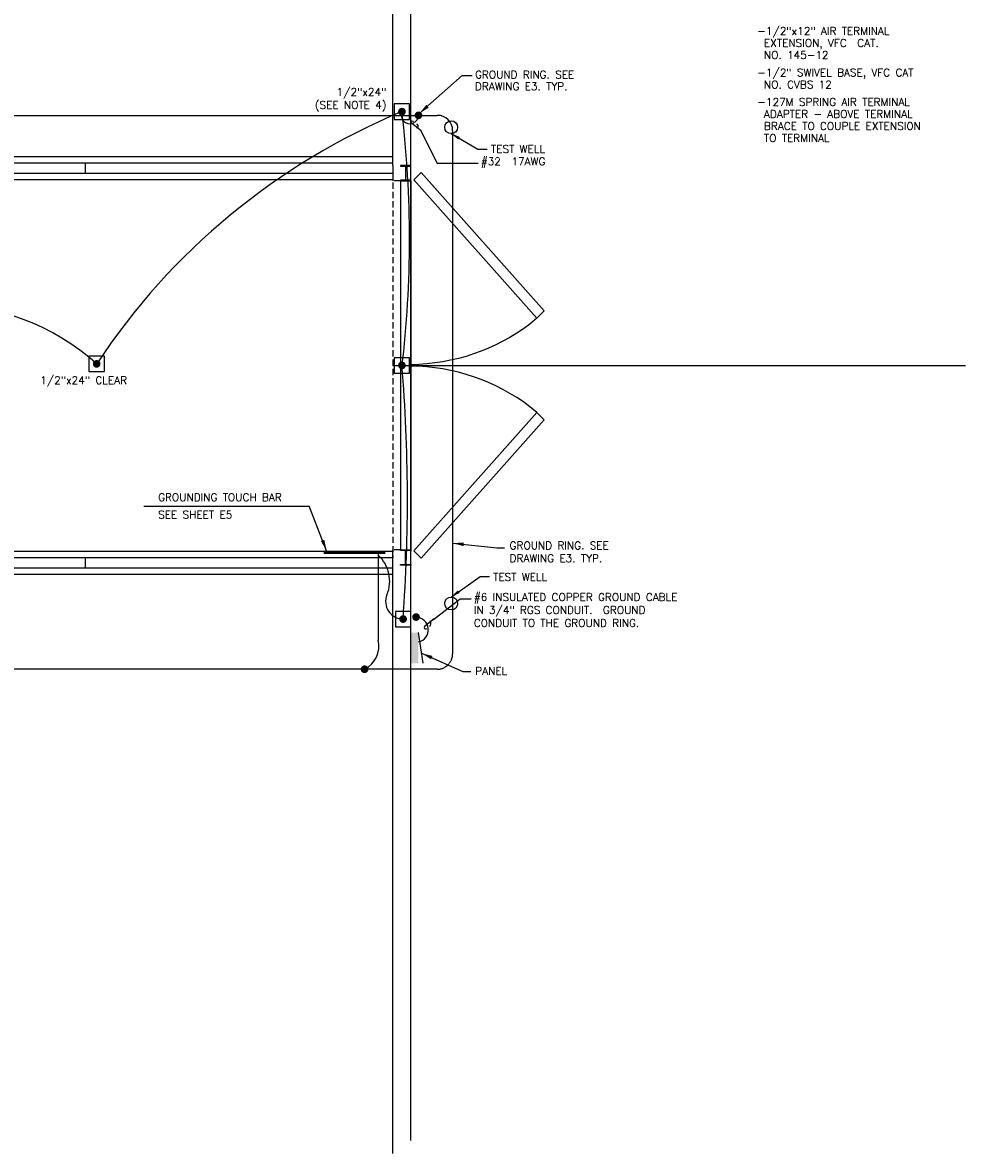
# Model space of a CAD drawing. Header units: inches. Extents: x 944 to 2397, y 2554 to 4323.
# Tile 2 of 3: x 1662 to 2397, y 2554 to 3436. Entities that reach past the tile are written whole.
import ezdxf
from ezdxf.enums import TextEntityAlignment as Align

# ---------------------------------------------------------------- set-up
doc = ezdxf.new("R2010")
doc.units = ezdxf.units.IN
doc.header["$MEASUREMENT"] = 0
doc.header["$PDSIZE"] = 1
doc.linetypes.add('DASHED', pattern=[7.275, 4.85, -2.425])
doc.layers.get('0').update_dxf_attribs({"linetype": 'CONTINUOUS'})
doc.layers.get('DEFPOINTS').update_dxf_attribs({"color": 4, "linetype": 'CONTINUOUS'})
for name, color, linetype in [('COM-CALLOUT', 7, 'CONTINUOUS'), ('COM-DIMS', 2, 'CONTINUOUS'), ('COM-NOTES', 6, 'CONTINUOUS'), ('DOOR', 2, 'CONTINUOUS'), ('g-anno-text', 7, 'CONTINUOUS'), ('m-hvac-sdct', 7, 'CONTINUOUS'), ('POWER', 7, 'CONTINUOUS'), ('S-FLOR-COL', 1, 'CONTINUOUS'), ('S-FLOR-LW20', 1, 'CONTINUOUS'), ('S-FNDN', 4, 'DASHED')]:
    doc.layers.add(name, color=color, linetype=linetype)
doc.styles.add('SIMPLEX', font='simplex')
doc.dimstyles.new('DIM', dxfattribs={"dimscale": 48, "dimtxt": 0.125, "dimasz": 0.18, "dimexe": 0.09, "dimexo": 0.0625, "dimgap": 0.05, "dimtad": 0, "dimdec": 0, "dimzin": 0, "dimdsep": 46, "dimlunit": 4, "dimtxsty": 'SIMPLEX', "dimcen": 0.09, "dimadec": 0, "dimazin": 0, "dimtfac": 1, "dimtdec": 0, "dimtofl": 0, "dimtmove": 2, "dimatfit": 3, "dimfxl": 0, "dimfrac": 1, "dimtolj": 1, "dimtzin": 1, "dimarcsym": 0})

# ---------------------------------------------------------------- blocks, each defined once
blk = doc.blocks.new('E07214')
blk.add_line((24, 9.61), (0, 6))
blk.add_trace([(0, 6), (0, 0), (24, 6), (24, 0)])
blk = doc.blocks.new('loop')
at = {"color": 0}
for p, q in [((-1.1, 0), (0.33, 0)), ((-0.52, 0.13), (-0.61, -0.1)), ((-0.18, 0.32), (-0.29, 0.32)), ((0.32, 0.32), (0.28, 0.32))]:
    blk.add_line(p, q, dxfattribs=at)
for centre, radius, start, end in [((-0.18, -0.05), 0.386, 107.9264, 153.8127), ((0.3, 0.16), 0.164, 282.7588, 81.3822)]:
    blk.add_arc(centre, radius, start, end, dxfattribs=at)

msp = doc.modelspace()

# ---------------------------------------------------------------- linework, layer by layer
at = {"linetype": 'Continuous', "const_width": 2}
msp.add_lwpolyline([(1896.5, 3022.59), (1944.5, 3022.59)], dxfattribs=at)
at = {"layer": 'COM-CALLOUT'}
msp.add_line((1756.18, 3058.91), (1885.11, 3058.91), dxfattribs=at)
at = {"layer": 'COM-DIMS', "linetype": 'Continuous'}
for p, q in [((2004.48, 3394.95), (2011.95, 3394.95)), ((2011.95, 3394.95), (2012.29, 3394.95)), ((1972.01, 3352.21), (1985.17, 3326.39)), ((1985.17, 3326.39), (2016.79, 3326.39)), ((1950.48, 3168.7), (2397.17, 3168.7)), ((2031.76, 3026.37), (2037.68, 3026.37)), ((1982.25, 2970.35), (2003.03, 2986.39)), ((2003.03, 2986.39), (2011.66, 2986.39)), ((2008.87, 2986.39), (2011.31, 2986.39)), ((2005.13, 2929.87), (2011.05, 2929.87)), ((2011.05, 2929.87), (2011.4, 2929.87))]:
    msp.add_line(p, q, dxfattribs=at)
msp.add_arc((1963.74, 3363.99), 6.72, 156.23805, 358.5514, dxfattribs=at)
at = {"layer": 'DEFPOINTS', "color": 0, "linetype": 'ByBlock'}
msp.add_point((1964.48, 2970.7), dxfattribs=at)
msp.add_point((1964.48, 2970.7), dxfattribs=at)
at = {"layer": 'DOOR', "linetype": 'Continuous'}
for p, q in [((1966.82, 3313.55), (1972.48, 3319.21)), ((1972.48, 3319.21), (2068.48, 3211.21)), ((1966.82, 3313.55), (2062.82, 3205.55)), ((2062.82, 3205.55), (2068.48, 3211.21)), ((1966.82, 3023.84), (2062.82, 3131.84)), ((1972.48, 3018.18), (2068.48, 3126.18)), ((2062.82, 3131.84), (2068.48, 3126.18)), ((1966.82, 3023.84), (1972.48, 3018.18))]:
    msp.add_line(p, q, dxfattribs=at)
for points in [[(2062.82, 3205.55), (2057.4, 3200.97, -0.160553), (1964.49, 3169.21, -3.724374)], [(2062.82, 3131.84), (2057.4, 3136.42, 0.160553), (1964.49, 3168.19, 3.724374)]]:
    msp.add_lwpolyline(points, format="xyb", dxfattribs=at)
at = {"layer": 'g-anno-text', "linetype": 'DASHED', "ltscale": 0.0625}
for p, q in [((956.11, 3363.82), (1985.14, 3363.82)), ((1997.14, 3351.82), (1997.14, 2943.52)), ((1985.14, 2931.52), (956.11, 2931.52))]:
    msp.add_line(p, q, dxfattribs=at)
at = {"layer": 'g-anno-text', "linetype": 'Continuous'}
msp.add_line((2016.79, 3326.39), (2017.13, 3326.39), dxfattribs=at)
for points in [[(1951.59, 3360.7), (1963.59, 3360.7), (1963.59, 3372.7), (1951.59, 3372.7)], [(1713.4, 3163.83), (1725.4, 3163.83), (1725.4, 3175.83), (1713.4, 3175.83)], [(1951.59, 3162.7), (1963.59, 3162.7), (1963.59, 3174.7), (1951.59, 3174.7)], [(1952.48, 2964.7), (1964.48, 2964.7), (1964.48, 2976.7), (1952.48, 2976.7)]]:
    msp.add_lwpolyline(points, close=True, dxfattribs=at)
for centre, radius, start, end in [((2159.95, 2879.35), 527.69, 112.55007, 146.6008), ((1120.18, 3266.95), 843.33, 353.20709, 6.79291), ((1985.14, 3351.82), 12, 0, 90), ((1599.4, 3036.39), 179.46, 48.03542, 131.96458), ((675.8, 3063.9), 1286.06, 355.84439, 4.6744)]:
    msp.add_arc(centre, radius, start, end, dxfattribs=at)
at = {"layer": 'g-anno-text', "linetype": 'DASHED', "ltscale": 0.0625}
msp.add_arc((1985.14, 2943.52), 12, 270, 0, dxfattribs=at)
at = {"layer": 'm-hvac-sdct', "linetype": 'Continuous'}
msp.add_line((1939.14, 3022.59), (1939.14, 2954.21), dxfattribs=at)
at = {"layer": 'm-hvac-sdct', "linetype": 'Continuous', "const_width": 3}
for points in [[(1956.09, 3366.7, 1), (1959.09, 3366.7, 1)], [(1968.95, 3363.82, 1), (1971.95, 3363.82, 1)], [(1717.9, 3169.83, 1), (1720.9, 3169.83, 1)], [(1956.09, 3168.7, 1), (1959.09, 3168.7, 1)], [(1967.1, 2972.26, 1), (1970.1, 2972.26, 1)], [(1956.98, 2970.7, 1), (1959.98, 2970.7, 1)], [(1926.93, 2931.52, -1), (1929.93, 2931.52, -1)]]:
    msp.add_lwpolyline(points, format="xyb", close=True, dxfattribs=at)
at = {"layer": 'm-hvac-sdct', "linetype": 'Continuous'}
for centre, radius, start, end in [((1920.26, 3000.25), 27.75, 337.48978, 47.14819), ((1958.54, 2984.38), 13.68, 157.48978, 269.7702), ((1968.34, 2962.44), 9.83, 282.62634, 88.42669), ((1919.22, 2949.74), 20.42, 296.83803, 12.64519)]:
    msp.add_arc(centre, radius, start, end, dxfattribs=at)
at = {"layer": 'POWER', "linetype": 'Continuous'}
for centre in [(1995.99, 3354.56), (1995.99, 2982.85)]:
    msp.add_circle(centre, 5, dxfattribs=at)
at = {"layer": 'S-FLOR-COL', "linetype": 'Continuous'}
for p, q in [((1956.48, 3313.28), (1956.48, 3024.12)), ((1964.49, 3312.76), (1964.49, 3023.61))]:
    msp.add_line(p, q, dxfattribs=at)
at = {"layer": 'S-FLOR-COL'}
for points in [[(1956.48, 3324.19), (1959.87, 3324.19, -0.414214), (1960.34, 3323.73), (1960.34, 3313.74, -0.414214), (1959.87, 3313.28), (1956.48, 3313.28), (1956.48, 3312.76), (1964.49, 3312.76), (1964.49, 3313.28), (1961.1, 3313.28, -0.414214), (1960.63, 3313.74), (1960.63, 3323.73, -0.414214), (1961.1, 3324.19), (1964.49, 3324.19), (1964.49, 3324.7), (1956.48, 3324.7)], [(1956.48, 3013.21), (1959.87, 3013.21, 0.414214), (1960.34, 3013.68), (1960.34, 3023.66, 0.414214), (1959.87, 3024.12), (1956.48, 3024.12), (1956.48, 3024.64), (1964.49, 3024.64), (1964.49, 3024.12), (1961.1, 3024.12, 0.414214), (1960.63, 3023.66), (1960.63, 3013.68, 0.414214), (1961.1, 3013.21), (1964.49, 3013.21), (1964.49, 3012.7), (1956.48, 3012.7)]]:
    msp.add_lwpolyline(points, format="xyb", close=True, dxfattribs=at)
at = {"layer": 'S-FLOR-LW20', "linetype": 'Continuous'}
for p, q in [((1710.48, 3326.69), (1710.48, 3318.69)), ((1710.48, 3018.7), (1710.48, 3010.7))]:
    msp.add_line(p, q, dxfattribs=at)
at = {"layer": 'S-FNDN', "linetype": 'Continuous'}
for p, q in [((1950.48, 3324.7), (1950.48, 3783.7)), ((1964.48, 2563.7), (1964.48, 3773.7)), ((977.48, 3331.69), (1950.48, 3331.69)), ((982.48, 3326.69), (1950.48, 3326.69)), ((990.48, 3318.69), (1950.48, 3318.69)), ((1950.48, 3324.7), (1950.48, 3312.76)), ((995.48, 3313.69), (1950.48, 3313.69)), ((990.48, 3018.7), (1950.48, 3018.7)), ((995.48, 3023.7), (1950.48, 3023.7)), ((1950.48, 2553.7), (1950.48, 3024.64)), ((1950.48, 3012.7), (1950.48, 3018.7)), ((982.48, 3010.7), (1950.48, 3010.7)), ((977.48, 3005.7), (1950.48, 3005.7))]:
    msp.add_line(p, q, dxfattribs=at)
at = {"layer": 'S-FNDN', "linetype": 'DASHED'}
for p, q in [((1950.48, 3318.7), (1950.48, 3018.7)), ((1956.48, 3312.76), (1950.48, 3312.76)), ((1956.48, 3024.64), (1950.48, 3024.64))]:
    msp.add_line(p, q, dxfattribs=at)

# ---------------------------------------------------------------- block references
at = {"layer": 'COM-DIMS', "linetype": 'Continuous', "yscale": 6.75, "zscale": 6.75}
for p, xscale, rotation in [((1966.67, 3356.34), -6.75, 322.3321982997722), ((1976.91, 2966.23), 6.75, 217.6678017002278)]:
    msp.add_blockref('loop', p, dxfattribs=dict(at, xscale=xscale, rotation=rotation))
at = {"layer": 'm-hvac-sdct', "linetype": 'Continuous', "rotation": 270}
msp.add_blockref('E07214', (1964.48, 2960.21), dxfattribs=at)

# ---------------------------------------------------------------- texts
at = {"layer": 'COM-CALLOUT', "style": 'SIMPLEX'}
for s, p in [('GROUNDING TOUCH BAR', (1767.36, 3062.81)), ('SEE SHEET E5', (1767.36, 3049.21))]:
    msp.add_text(s, height=6, dxfattribs=at).set_placement(p)
at = {"layer": 'COM-DIMS', "linetype": 'Continuous', "style": 'SIMPLEX'}
for s, p in [('GROUND RING. SEE', (2014.62, 3392.64)), ('DRAWING E3. TYP.', (2014.54, 3383.4)), ('TEST WELL', (2027.02, 3334.57)), ('#32  17AWG', (2019.1, 3324.82)), ('1/2"x24" CLEAR', (1675.44, 3154.12)), ('GROUND RING. SEE', (2041.6, 3025.11)), ('DRAWING E3. TYP.', (2041.6, 3015.17)), ('TEST WELL', (2028.73, 3000.61)), ('#6 INSULATED COPPER GROUND CABLE', (2013.63, 2984.82)), ('IN 3/4" RGS CONDUIT.  GROUND ', (2013.63, 2974.72)), ('CONDUIT TO THE GROUND RING.', (2013.63, 2964.61)), ('PANEL', (2014.79, 2927.14))]:
    msp.add_text(s, height=6, dxfattribs=at).set_placement(p)
for s, p in [('1/2"x24"', (1945.46, 3379.05)), ('(SEE NOTE 4)', (1945.46, 3368.9))]:
    msp.add_text(s, height=6, dxfattribs=at).set_placement(p, align=Align.RIGHT)
at = {"layer": 'COM-NOTES', "linetype": 'Continuous', "style": 'SIMPLEX'}
for s, p in [('  -1/2"x12" AIR TERMINAL', (2226.63, 3432.65, 0.48)), ('   EXTENSION, VFC  CAT.', (2226.63, 3423.27, 0.48)), ('   NO. 145-12', (2226.63, 3413.88, 0.48)), ('  -1/2" SWIVEL BASE, VFC CAT', (2226.63, 3400.24, 0.48)), ('   NO. CVBS 12', (2226.63, 3390.86, 0.48)), ('  -127M SPRING AIR TERMINAL', (2226.63, 3377.2, 0.48)), ('   ADAPTER - ABOVE TERMINAL', (2226.63, 3367.81, 0.48)), ('   BRACE TO COUPLE EXTENSION', (2226.63, 3358.43, 0.48)), ('   TO TERMINAL', (2226.63, 3349.04, 0.48))]:
    msp.add_text(s, height=6, dxfattribs=at).set_placement(p, align=Align.TOP_LEFT)

# ---------------------------------------------------------------- leaders
at = {"layer": 'COM-CALLOUT'}
msp.add_leader([(1898.83, 3023.98), (1885.11, 3058.91)], dimstyle='DIM', override={"dimgap": 0.05, "dimtad": 0}, dxfattribs=at)
at = {"layer": 'COM-DIMS', "linetype": 'Continuous'}
for points, override in [([(1971.1, 3365.18), (2004.48, 3394.95)], {"dimgap": 0.05, "dimtad": 0}), ([(1995.99, 3349.56), (2016.8, 3337.32), (2024.16, 3337.32)], {"dimscale": 40, "dimgap": 0.05, "dimtad": 0}), ([(1997.14, 3029.93), (2031.76, 3026.37)], {"dimgap": 0.05, "dimtad": 0}), ([(1995.99, 2987.85), (2018.52, 3003.85), (2025.87, 3003.85)], {"dimscale": 40, "dimgap": 0.05, "dimtad": 0}), ([(1972.91, 2944.08), (2005.13, 2929.87)], {"dimgap": 0.05, "dimtad": 0})]:
    msp.add_leader(points, dimstyle='DIM', override=override, dxfattribs=at)

doc.saveas('drawing.dxf')
